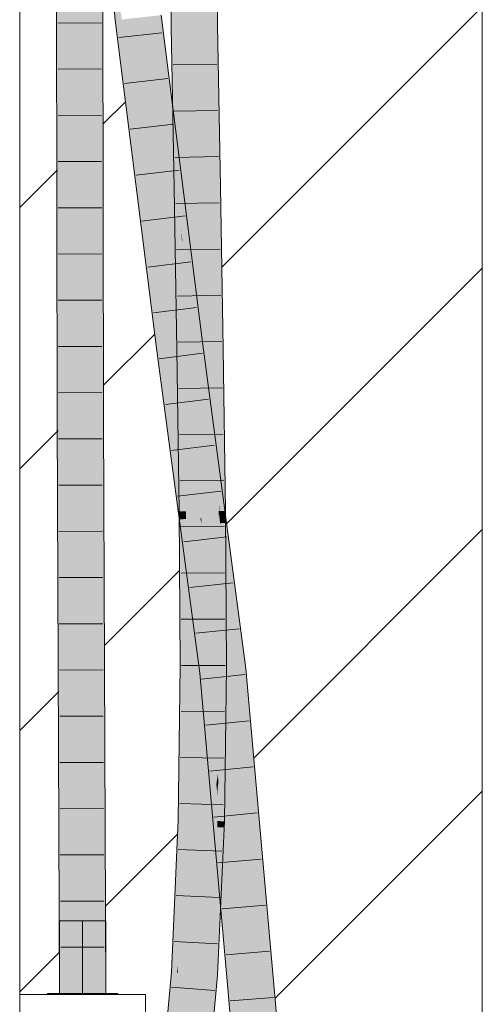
# Model space of a CAD drawing. Extents: x -720 to 300, y 62 to 1107.
# Tile 68 of 117: x 181.08 to 183.58, y 691.89 to 697.21. Entities that reach past the tile are written whole.
import ezdxf
from ezdxf.lldxf.tags import DXFTag

# ---------------------------------------------------------------- set-up
doc = ezdxf.new("R2010")
doc.units = 0
doc.layers.get('0').update_dxf_attribs({"lineweight": 35})
for name, color, linetype, lineweight, true_color in [('E_Betonbaudose', 1, 'Continuous', 13, 0xff0000), ('E_Detail_Wandschraffur', 7, 'Continuous', 5, 0xc0c0c0), ('E_Leerrohr 25-A06G9FMB8I', 7, 'Continuous', 9, 0xff8000), ('E_Leerrohr 25-Shading', 7, 'Continuous', 9, 0xff8000)]:
    doc.layers.add(name, color=color, linetype=linetype, lineweight=lineweight, true_color=true_color)
doc.layers.add('E_Detail_Linie_Text_Bem', color=7, linetype='Continuous', lineweight=13)
tags = doc.linetypes.add('fein_strichliert', pattern=[4, 1, -2, 1]).pattern_tags.tags
tags[8:9] = [DXFTag(74, 4), DXFTag(75, 0), DXFTag(340, '0'), DXFTag(46, 0.0), DXFTag(50, 0.0), DXFTag(44, 0.0), DXFTag(45, 0.0)]
tags[6:7] = [DXFTag(74, 4), DXFTag(75, 0), DXFTag(340, '0'), DXFTag(46, 0.0), DXFTag(50, 0.0), DXFTag(44, 0.0), DXFTag(45, 0.0)]
tags[4:5] = [DXFTag(74, 4), DXFTag(75, 0), DXFTag(340, '0'), DXFTag(46, 0.0), DXFTag(50, 0.0), DXFTag(44, 0.0), DXFTag(45, 0.0)]
tags = doc.linetypes.add('STRICHPUNKT2-A06G9FMC8I', pattern=[12.7, 6.35, -3.175, 0, -3.175]).pattern_tags.tags
tags[10:11] = [DXFTag(74, 4), DXFTag(75, 0), DXFTag(340, '0'), DXFTag(46, 0.0), DXFTag(50, 0.0), DXFTag(44, 0.0), DXFTag(45, 0.0)]
tags[8:9] = [DXFTag(74, 4), DXFTag(75, 0), DXFTag(340, '0'), DXFTag(46, 0.0), DXFTag(50, 0.0), DXFTag(44, 0.0), DXFTag(45, 0.0)]
tags[6:7] = [DXFTag(74, 4), DXFTag(75, 0), DXFTag(340, '0'), DXFTag(46, 0.0), DXFTag(50, 0.0), DXFTag(44, 0.0), DXFTag(45, 0.0)]
tags[4:5] = [DXFTag(74, 4), DXFTag(75, 0), DXFTag(340, '0'), DXFTag(46, 0.0), DXFTag(50, 0.0), DXFTag(44, 0.0), DXFTag(45, 0.0)]

# ---------------------------------------------------------------- blocks, each defined once
blk = doc.blocks.new('Shading-A06G9FDB8I', base_point=(181.435, 714.5839))
at = {"layer": 'E_Leerrohr 25-Shading', "color": 43, "true_color": 0xd7ab7f}
for points in [[(181.2774, 698.0067), (181.2812, 695.0582), (181.3176, 695.2682), (181.3178, 695.0583)], [(181.2774, 698.0067), (181.3176, 695.2682), (181.3115, 698.0063)], [(181.3176, 695.2682), (181.314, 698.0063), (181.3115, 698.0063)], [(181.4925, 698.0047), (181.4908, 698.0047), (181.4946, 695.0588)], [(181.5155, 698.0045), (181.4925, 698.0047), (181.5221, 695.0589), (181.4946, 695.0588)], [(181.5155, 698.0045), (181.5221, 695.0589), (181.5275, 697.9313), (181.5312, 695.0589)], [(181.8875, 698.0351), (181.8848, 698.035), (181.9154, 697.1751), (181.898, 697.1748)], [(181.9154, 697.1751), (181.9171, 697.1751), (181.8875, 698.0351), (181.8901, 698.0351)], [(181.9171, 697.1751), (181.9346, 697.1754), (181.8901, 698.0351), (181.9214, 698.0355)], [(182.1223, 698.038), (182.0982, 698.0377), (182.1305, 697.1786), (182.1113, 697.1783)], [(182.1479, 697.179), (182.1348, 698.0381), (182.1305, 697.1786), (182.1223, 698.038)], [(181.584, 697.3281), (181.595, 697.2101), (181.5764, 697.5535), (181.5992, 697.2105)], [(181.5764, 697.5535), (181.5992, 697.2105), (181.5876, 697.4844), (181.6087, 697.2115)], [(181.6087, 697.2115), (181.6314, 697.2141), (181.5876, 697.4844)], [(181.5992, 697.2105), (181.595, 697.2101), (181.6092, 697.0978)], [(181.6092, 697.0978), (181.6479, 696.8364), (181.5992, 697.2105), (181.6087, 697.2115)], [(181.6087, 697.2115), (181.7932, 695.9299), (181.6314, 697.2141)], [(181.6087, 697.2115), (181.6479, 696.8364), (181.7932, 695.9299), (181.6709, 696.6812)], [(181.8147, 697.2341), (181.8071, 697.2333), (181.8443, 696.9385)], [(181.8147, 697.2341), (181.9295, 696.2914), (181.8256, 697.2354)], [(181.8356, 697.0257), (181.9477, 696.1253), (181.8147, 697.2341), (181.9295, 696.2914)], [(181.9295, 696.2914), (181.8435, 697.2373), (181.8256, 697.2354)], [(181.8435, 697.2373), (181.9295, 696.2914), (181.8964, 696.8179), (181.935, 696.2455)], [(181.92, 696.5454), (181.9456, 696.3045), (181.898, 697.1748), (181.9154, 697.1751)], [(181.92, 696.5454), (181.898, 697.1748), (181.9057, 696.7438)], [(181.9456, 696.3045), (181.9464, 696.3046), (181.9154, 697.1751), (181.9171, 697.1751)], [(181.9464, 696.3046), (181.9502, 696.3046), (181.9171, 697.1751), (181.9346, 697.1754)], [(182.1305, 697.1786), (182.1113, 697.1783), (182.1407, 696.308), (182.127, 696.3077)], [(182.1636, 696.3084), (182.1479, 697.179), (182.1407, 696.308), (182.1305, 697.1786)], [(181.6479, 696.8364), (181.6092, 697.0978), (181.676, 696.5674)], [(181.8356, 697.0257), (181.8443, 696.9385), (181.9317, 696.2542), (181.939, 696.1868)], [(181.6709, 696.6812), (181.6479, 696.8364), (181.652, 696.797)], [(181.676, 696.5674), (181.6709, 696.6812), (181.652, 696.797)], [(181.935, 696.2455), (182.032, 695.4492), (181.8964, 696.8179), (181.9998, 695.9976)], [(181.9071, 696.6663), (181.92, 696.5454), (181.9057, 696.7438)], [(181.6709, 696.6812), (181.8343, 695.4236), (181.8566, 695.4266)], [(181.6709, 696.6812), (181.676, 696.5674), (181.8343, 695.4236), (181.7413, 696.0494)], [(181.6709, 696.6812), (181.8566, 695.4266), (181.7932, 695.9299)], [(181.9071, 696.6663), (181.9136, 696.304), (181.9343, 696.3043)], [(181.9343, 696.3043), (181.9373, 696.3044), (181.9071, 696.6663), (181.92, 696.5454)], [(181.9373, 696.3044), (181.9456, 696.3045), (181.92, 696.5454)], [(181.9136, 696.304), (181.9551, 696.0277), (181.9343, 696.3043)], [(181.9656, 695.4289), (181.9136, 696.304), (181.929, 695.4283)], [(181.9136, 696.304), (181.9656, 695.4289), (181.9551, 696.0277), (181.9551, 696.0273)], [(181.9295, 696.2914), (181.9359, 696.2328), (181.935, 696.2455)], [(181.9343, 696.3043), (181.9551, 696.0277), (181.9373, 696.3044), (181.9532, 696.0812)], [(181.9532, 696.0812), (181.9456, 696.3045), (181.9373, 696.3044)], [(181.9464, 696.3046), (181.9456, 696.3045), (181.9544, 696.0645), (181.9532, 696.0812)], [(181.9544, 696.0645), (181.9502, 696.3046), (181.9464, 696.3046)], [(182.1407, 696.308), (182.127, 696.3077), (182.1507, 695.4318), (182.1423, 695.4317)], [(182.1789, 695.4323), (182.1636, 696.3084), (182.1507, 695.4318), (182.1407, 696.308)], [(181.9317, 696.2542), (181.939, 696.1868), (181.9477, 696.1253), (181.9544, 696.0645)], [(181.9359, 696.2328), (181.9477, 696.1253), (181.935, 696.2455), (182.032, 695.4492)], [(181.9544, 696.0645), (182.032, 695.4492), (181.9477, 696.1253)], [(181.9532, 696.0812), (181.9551, 696.0273), (181.9544, 696.0645)], [(181.7413, 696.0494), (181.8203, 695.4219), (181.8343, 695.4236)], [(182.0456, 695.6339), (181.9998, 695.9976), (182.0376, 695.6334)], [(181.9998, 695.9976), (182.032, 695.4492), (182.0564, 695.4524)], [(182.0564, 695.4524), (182.0683, 695.4539), (182.0376, 695.6334), (182.0456, 695.6339)], [(182.1597, 694.5106), (182.0564, 695.4524), (182.1462, 694.59), (182.032, 695.4492)], [(182.1276, 695.0077), (182.0683, 695.4539), (182.1053, 695.0062), (182.0564, 695.4524)], [(181.8203, 695.4219), (181.9464, 694.4734), (181.8343, 695.4236), (181.9478, 694.4735)], [(181.8343, 695.4236), (181.9786, 694.5096), (181.8566, 695.4266)], [(181.8343, 695.4236), (181.9478, 694.4735), (181.9821, 694.4826), (181.983, 694.4761)], [(181.8343, 695.4236), (181.9821, 694.4826), (181.9786, 694.5096)], [(181.9656, 695.4289), (181.929, 695.4283), (181.9773, 694.5541), (181.9413, 694.5538)], [(181.9779, 694.5541), (181.9656, 695.4289), (181.9773, 694.5541)], [(182.1523, 694.7219), (182.1507, 695.4318), (182.1423, 695.4317)], [(182.1913, 694.5563), (182.1789, 695.4323), (182.1581, 694.556), (182.1507, 695.4318)], [(182.1523, 694.7219), (182.1561, 694.6138), (182.1507, 695.4318), (182.1569, 694.6949)], [(181.2942, 691.9456), (181.3308, 691.9456), (181.2812, 695.0582), (181.3178, 695.0583)], [(181.5221, 695.0589), (181.4946, 695.0588), (181.516, 691.9456), (181.4956, 694.8239)], [(181.5221, 695.0589), (181.516, 691.9456), (181.5442, 691.9456)], [(181.5442, 691.9456), (181.5312, 695.0589), (181.5221, 695.0589)], [(182.1053, 695.0062), (182.1375, 694.7134), (182.1276, 695.0077), (182.1664, 694.7155)], [(181.4956, 694.8239), (181.5076, 691.9456), (181.516, 691.9456)], [(182.1664, 694.7155), (182.1375, 694.7134), (182.1882, 694.5513), (182.1555, 694.549)], [(182.1561, 694.6138), (182.1523, 694.7219), (182.1559, 694.5904)], [(182.1523, 694.7219), (182.1547, 694.556), (182.1568, 694.556)], [(182.1561, 694.6138), (182.1581, 694.556), (182.1569, 694.6949)], [(182.1462, 694.59), (182.1552, 694.5222), (182.1577, 694.5224)], [(182.1568, 694.556), (182.1581, 694.556), (182.1559, 694.5904), (182.1561, 694.6138)], [(181.9775, 694.5125), (181.9773, 694.5541), (181.9416, 694.5099), (181.9413, 694.5538)], [(181.9773, 694.5541), (181.9775, 694.5125), (181.9779, 694.5541), (181.9781, 694.5125)], [(181.9818, 693.7153), (181.9831, 693.7153), (181.9779, 694.5541)], [(182.1547, 694.556), (182.1549, 694.5244), (182.1555, 694.556)], [(182.1549, 694.5244), (182.1568, 694.556), (182.1555, 694.556)], [(182.1549, 694.5244), (182.1594, 693.7916), (182.1568, 694.556), (182.1583, 694.47)], [(182.1917, 694.5248), (182.1882, 694.5513), (182.1584, 694.5225), (182.1555, 694.549)], [(182.1568, 694.556), (182.1573, 694.5245), (182.1581, 694.556), (182.1582, 694.5246)], [(182.1915, 694.5268), (182.1913, 694.5563), (182.1582, 694.5245), (182.1581, 694.556)], [(181.9805, 693.7153), (181.9775, 694.5125), (181.9465, 693.7154), (181.9416, 694.5099)], [(181.9775, 694.5125), (181.9805, 693.7153), (181.9781, 694.5125), (181.9818, 693.7153)], [(182.1552, 694.5222), (182.1738, 694.382), (182.1577, 694.5224), (182.1597, 694.5106)], [(182.1573, 694.5245), (182.1583, 694.47), (182.1582, 694.5246)], [(182.1587, 694.2106), (182.1934, 694.2111), (182.1582, 694.5245), (182.1915, 694.5268)], [(182.1962, 694.4917), (182.1917, 694.5248), (182.162, 694.4892), (182.1584, 694.5225)], [(182.162, 694.4892), (182.1738, 694.382), (182.1962, 694.4917), (182.3008, 693.7041)], [(181.9464, 694.4734), (181.9601, 694.3706), (181.9478, 694.4735)], [(181.9478, 694.4735), (181.9601, 694.3706), (181.983, 694.4761), (182.0886, 693.6821)], [(182.3008, 693.7041), (182.1738, 694.382), (182.2644, 693.7003)], [(182.0059, 694.0946), (181.9601, 694.3706), (182.0126, 693.9763)], [(182.0886, 693.6821), (181.9601, 694.3706), (182.0746, 693.6807)], [(182.1594, 693.7916), (182.1965, 693.7145), (182.1587, 694.2106), (182.1934, 694.2111)], [(182.0746, 693.6807), (182.0059, 694.0946), (182.0522, 693.6783), (182.0126, 693.9763)], [(182.1965, 693.7145), (182.1594, 693.7916), (182.1599, 693.7147)], [(181.947, 693.7154), (181.9465, 693.7154), (181.9383, 692.8844), (181.9358, 692.8845)], [(181.9383, 692.8844), (181.9646, 692.8836), (181.947, 693.7154), (181.9805, 693.7153)], [(181.9805, 693.7153), (181.9646, 692.8836), (181.9818, 693.7153), (181.9664, 692.8835)], [(181.9818, 693.7153), (181.9664, 692.8835), (181.9831, 693.7153), (181.9691, 692.8835)], [(181.9691, 692.8835), (181.9724, 692.8834), (181.9831, 693.7153)], [(182.0746, 693.6807), (182.1168, 693.3043), (182.0886, 693.6821), (182.0985, 693.5707)], [(182.1965, 693.7145), (182.1599, 693.7147), (182.1857, 692.8773), (182.1491, 692.8783)], [(182.5564, 690.8209), (182.3008, 693.7041), (182.5725, 690.2247), (182.2644, 693.7003)], [(182.0522, 693.6783), (182.1207, 692.988), (182.0746, 693.6807), (182.1001, 693.4534)], [(182.1207, 692.988), (182.0522, 693.6783), (182.128, 692.8227)], [(182.1168, 693.3043), (182.1421, 693.0789), (182.0985, 693.5707)], [(182.1001, 693.4534), (182.1458, 693.0369), (182.1421, 693.0789)], [(182.1458, 693.0369), (182.1001, 693.4534), (182.1609, 692.5831), (182.1207, 692.988)], [(182.1458, 693.0369), (182.1609, 692.5831), (182.1552, 692.8445)], [(182.1505, 692.9838), (182.1458, 693.0369), (182.1576, 692.7961)], [(182.1207, 692.988), (182.128, 692.8227), (182.1609, 692.5831), (182.1647, 692.4095)], [(182.1906, 692.2833), (182.1655, 692.8146), (182.1576, 692.7961), (182.1505, 692.9838)], [(181.9383, 692.8844), (181.9358, 692.8845), (181.9098, 692.3069)], [(181.9098, 692.3069), (181.9235, 692.174), (181.9383, 692.8844), (181.9646, 692.8836)], [(181.9646, 692.8836), (181.9235, 692.174), (181.9664, 692.8835), (181.9249, 692.1597)], [(181.9664, 692.8835), (181.9249, 692.1597), (181.9691, 692.8835), (181.9275, 692.1348)], [(181.9691, 692.8835), (181.9275, 692.1348), (181.9724, 692.8834), (181.9316, 692.0943)], [(181.9316, 692.0943), (181.9353, 692.0587), (181.9724, 692.8834)], [(182.1231, 692.3005), (182.1482, 692.0443), (182.1476, 692.8445), (182.1842, 692.844)], [(182.1476, 692.8445), (182.1552, 692.8444), (182.1491, 692.8783), (182.1545, 692.8781)], [(182.1552, 692.8444), (182.1842, 692.844), (182.1545, 692.8781), (182.1857, 692.8773)], [(182.1609, 692.5831), (182.175, 692.4409), (182.1552, 692.8445)], [(182.1906, 692.2833), (182.1576, 692.7961), (182.175, 692.4409)], [(182.1809, 692.6408), (182.1655, 692.8146), (182.2091, 692.097), (182.1906, 692.2833)], [(182.1809, 692.6408), (182.2091, 692.097), (182.1958, 692.4733), (182.2235, 691.9526)], [(182.1647, 692.4095), (182.1912, 692.1097), (182.1609, 692.5831), (182.175, 692.4409)], [(182.2235, 691.9526), (182.396, 690.2148), (182.1958, 692.4733)], [(182.1906, 692.2833), (182.175, 692.4409), (182.2076, 691.9249), (182.1912, 692.1097)], [(181.8988, 692.0612), (181.9168, 692.0599), (181.9098, 692.3069), (181.9235, 692.174)], [(182.1231, 692.3005), (182.1117, 692.0467), (182.1124, 692.0466)], [(182.1482, 692.0443), (182.1231, 692.3005), (182.1124, 692.0466)], [(182.2091, 692.097), (182.1906, 692.2833), (182.2328, 691.6403), (182.2076, 691.9249)], [(181.9235, 692.174), (181.9168, 692.0599), (181.9249, 692.1597), (181.9192, 692.0598)], [(181.9249, 692.1597), (181.9192, 692.0598), (181.9275, 692.1348), (181.9233, 692.0594)], [(181.9275, 692.1348), (181.9233, 692.0594), (181.9316, 692.0943), (181.9298, 692.059)], [(181.9298, 692.059), (181.9353, 692.0587), (181.9316, 692.0943)], [(182.2091, 692.097), (182.2328, 691.6403), (182.2235, 691.9526), (182.251, 691.4357)], [(181.9168, 692.0599), (181.8988, 692.0612), (181.8254, 691.2513)], [(181.8254, 691.2513), (181.8282, 691.2505), (181.9168, 692.0599), (181.9192, 692.0598)], [(181.9192, 692.0598), (181.8282, 691.2505), (181.9233, 692.0594), (181.8335, 691.249)], [(181.9233, 692.0594), (181.8335, 691.249), (181.9298, 692.059), (181.843, 691.2463)], [(181.9298, 692.059), (181.843, 691.2463), (181.9353, 692.0587), (181.8537, 691.2432)], [(181.8537, 691.2432), (181.8612, 691.241), (181.9353, 692.0587)], [(182.1124, 692.0466), (182.1117, 692.0467), (182.0454, 691.2189), (182.0367, 691.22)], [(182.1282, 691.8242), (182.1482, 692.0443), (182.0945, 691.8257), (182.1124, 692.0466)], [(182.251, 691.4357), (182.3594, 690.2128), (182.2235, 691.9526), (182.396, 690.2148)]]:
    blk.add_solid(points, dxfattribs=at)
at = {"layer": 'E_Leerrohr 25-Shading', "color": 31, "true_color": 0xfabd7f}
for points in [[(181.314, 698.0063), (181.3176, 695.2682), (181.3201, 698.0063)], [(181.3201, 698.0063), (181.3176, 695.2682), (181.3982, 698.0056), (181.3985, 697.8808)], [(181.4024, 698.0056), (181.3985, 697.8808), (181.4062, 695.0585)], [(181.4024, 698.0056), (181.4062, 695.0585), (181.4142, 698.0054), (181.4154, 695.0586)], [(181.4142, 698.0054), (181.4154, 695.0586), (181.431, 698.0052), (181.4283, 695.0586)], [(181.4283, 695.0586), (181.4946, 695.0588), (181.431, 698.0052), (181.4908, 698.0047)], [(182.0098, 698.0366), (181.9214, 698.0355), (182.023, 697.1769), (181.9346, 697.1754)], [(182.0982, 698.0377), (182.0098, 698.0366), (182.1113, 697.1783), (182.023, 697.1769)], [(181.3985, 697.8808), (181.3176, 695.2682), (181.4062, 695.0585), (181.3178, 695.0583)], [(181.8819, 695.9332), (181.7193, 697.2237), (181.7932, 695.9299), (181.6314, 697.2141)], [(181.8443, 696.9385), (181.8071, 697.2333), (181.8819, 695.9332), (181.7193, 697.2237)], [(182.023, 697.1769), (181.9346, 697.1754), (182.0386, 696.3062), (181.9502, 696.3046)], [(182.1113, 697.1783), (182.023, 697.1769), (182.127, 696.3077), (182.0386, 696.3062)], [(181.9443, 695.4379), (181.8443, 696.9385), (181.8819, 695.9332)], [(181.9443, 695.4379), (181.9892, 695.4437), (181.8443, 696.9385), (181.939, 696.1868)], [(181.9586, 696.006), (182.0539, 695.4303), (181.9502, 696.3046), (182.0386, 696.3062)], [(181.9586, 696.006), (181.9502, 696.3046), (181.9544, 696.0645)], [(182.127, 696.3077), (182.0386, 696.3062), (182.1423, 695.4317), (182.0539, 695.4303)], [(181.9892, 695.4437), (182.032, 695.4492), (181.939, 696.1868)], [(181.9551, 696.0273), (181.9586, 696.006), (181.9544, 696.0645)], [(181.9551, 696.0273), (181.9656, 695.4289), (181.9999, 695.4294)], [(181.9586, 696.006), (181.9551, 696.0273), (181.9989, 695.4425)], [(181.9999, 695.4294), (182.0539, 695.4303), (181.9989, 695.4425), (181.9586, 696.006)], [(181.8566, 695.4266), (181.9443, 695.4379), (181.7932, 695.9299), (181.8802, 695.9331)], [(181.9443, 695.4379), (181.8819, 695.9332), (181.8802, 695.9331)], [(182.1462, 694.59), (182.032, 695.4492), (182.0576, 694.5859), (181.9443, 695.4379)], [(181.8566, 695.4266), (182.0576, 694.5859), (181.9443, 695.4379)], [(181.8566, 695.4266), (182.0551, 694.5151), (182.0576, 694.5859), (182.06, 694.5154)], [(182.0551, 694.5151), (181.8566, 695.4266), (181.9786, 694.5096)], [(181.9779, 694.5541), (182.0533, 694.7014), (181.9656, 695.4289), (181.9999, 695.4294)], [(182.0533, 694.7014), (182.0639, 694.7224), (181.9999, 695.4294), (182.0539, 695.4303)], [(182.1523, 694.7219), (182.1423, 695.4317), (182.0639, 694.7224), (182.0539, 695.4303)], [(181.3308, 691.9456), (181.4192, 691.9456), (181.3178, 695.0583), (181.4062, 695.0585)], [(181.4062, 695.0585), (181.4192, 691.9456), (181.4154, 695.0586)], [(181.4154, 695.0586), (181.4192, 691.9456), (181.4283, 695.0586)], [(181.4192, 691.9456), (181.5076, 691.9456), (181.4283, 695.0586), (181.4946, 695.0588)], [(182.0612, 694.555), (182.0617, 694.586), (181.9779, 694.5541), (182.0533, 694.7014)], [(182.0617, 694.586), (182.0639, 694.7224), (182.0533, 694.7014)], [(182.0663, 694.5551), (182.0639, 694.7224), (182.0612, 694.555)], [(182.1547, 694.556), (182.1523, 694.7219), (182.0663, 694.5551), (182.0639, 694.7224)], [(182.0669, 694.5159), (182.1462, 694.59), (182.0617, 694.5861)], [(182.1462, 694.59), (182.0669, 694.5159), (182.1552, 694.5222), (182.1488, 693.8996)], [(182.0612, 694.555), (181.9779, 694.5541), (182.0442, 693.715), (181.9831, 693.7153)], [(182.0715, 693.715), (182.0663, 694.5551), (182.0442, 693.715), (182.0612, 694.555)], [(182.0576, 694.5859), (182.0669, 694.5159), (182.0617, 694.5861)], [(182.0606, 694.5155), (182.0576, 694.5859), (182.06, 694.5154)], [(182.0669, 694.5159), (182.0576, 694.5859), (182.0606, 694.5155)], [(182.1549, 694.5244), (182.1547, 694.556), (182.0667, 694.5182), (182.0663, 694.5551)], [(182.0663, 694.5551), (182.0715, 693.715), (182.0749, 693.715)], [(181.9821, 694.4826), (182.0609, 694.4884), (181.9786, 694.5096), (182.0551, 694.5151)], [(181.9821, 694.4826), (182.0886, 693.6821), (182.0247, 694.4857)], [(182.0886, 693.6821), (182.0609, 694.4884), (182.0247, 694.4857)], [(182.0551, 694.5151), (182.0609, 694.4884), (182.06, 694.5154)], [(182.0609, 694.4884), (182.0617, 694.4885), (182.06, 694.5154), (182.0606, 694.5155)], [(182.0667, 694.5159), (182.0606, 694.5155), (182.0725, 694.4321)], [(182.0725, 694.4321), (182.0606, 694.5155), (182.1242, 693.6858), (182.0961, 693.6829)], [(182.0961, 693.6829), (182.0617, 694.4885), (182.0886, 693.6821), (182.0609, 694.4884)], [(182.0667, 694.5182), (182.1599, 693.7147), (182.1549, 694.5244)], [(182.0667, 694.5182), (182.0715, 694.0424), (182.1599, 693.7147), (182.0966, 693.7149)], [(182.1433, 693.9407), (182.0669, 694.5159), (182.0725, 694.4321), (182.0667, 694.5159)], [(182.1488, 693.8996), (182.1765, 693.6912), (182.1552, 694.5222), (182.1738, 694.382)], [(182.1496, 693.6884), (182.1434, 693.9371), (182.1242, 693.6858), (182.0725, 694.4321)], [(182.1433, 693.9407), (182.0725, 694.4321), (182.1434, 693.9371)], [(182.2644, 693.7003), (182.1738, 694.382), (182.2109, 693.6948)], [(182.1738, 694.382), (182.1765, 693.6912), (182.2109, 693.6948)], [(182.0715, 694.0424), (182.0749, 693.715), (182.0966, 693.7149)], [(182.1434, 693.9371), (182.1488, 693.8996), (182.1433, 693.9407)], [(182.1488, 693.8996), (182.1434, 693.9371), (182.1554, 693.689), (182.1496, 693.6884)], [(182.1554, 693.689), (182.1765, 693.6912), (182.1488, 693.8996)], [(182.0442, 693.715), (181.9831, 693.7153), (182.0193, 692.882), (181.9724, 692.8834)], [(182.0608, 692.8809), (182.0715, 693.715), (182.0193, 692.882), (182.0442, 693.715)], [(182.0715, 693.715), (182.0608, 692.8809), (182.0687, 692.8806)], [(182.0754, 692.8804), (182.0749, 693.715), (182.0687, 692.8806), (182.0715, 693.715)], [(182.0754, 692.8804), (182.0966, 693.7149), (182.0749, 693.715)], [(182.0754, 692.8804), (182.1432, 692.8785), (182.0966, 693.7149), (182.1462, 693.0419)], [(182.0961, 693.6829), (182.0886, 693.6821), (182.0985, 693.5707)], [(182.1421, 693.0789), (182.1504, 693.1342), (182.0961, 693.6829), (182.1242, 693.6858)], [(182.1421, 693.0789), (182.0961, 693.6829), (182.0985, 693.5707)], [(182.0966, 693.7149), (182.1462, 693.0419), (182.1229, 693.7148), (182.1469, 693.079)], [(182.1469, 693.079), (182.1587, 693.7147), (182.1229, 693.7148)], [(182.1504, 693.1342), (182.1586, 693.1895), (182.1242, 693.6858), (182.1496, 693.6884)], [(182.149, 693.024), (182.1587, 693.7147), (182.1469, 693.079)], [(182.1587, 693.7147), (182.1487, 693.0076), (182.1599, 693.7147), (182.1505, 692.9838)], [(182.1554, 693.689), (182.1496, 693.6884), (182.1707, 693.0798), (182.1607, 693.0795)], [(182.1707, 693.0798), (182.2305, 693.0817), (182.1554, 693.689), (182.1765, 693.6912)], [(182.2109, 693.6948), (182.1765, 693.6912), (182.2305, 693.0817)], [(182.5725, 690.2247), (182.2644, 693.7003), (182.2305, 693.0817), (182.2109, 693.6948)], [(182.1558, 693.0793), (182.1586, 693.1895), (182.153, 693.0792), (182.1504, 693.1342)], [(182.1607, 693.0795), (182.1586, 693.1895), (182.1558, 693.0793)], [(182.1504, 693.1342), (182.1421, 693.0789), (182.153, 693.0792)], [(182.1449, 693.079), (182.1421, 693.0789), (182.1458, 693.0369)], [(182.1503, 693.0792), (182.1449, 693.079), (182.1504, 693.0158)], [(182.1504, 693.0158), (182.1449, 693.079), (182.1505, 692.9838), (182.1458, 693.0369)], [(182.1462, 693.0419), (182.1487, 693.0076), (182.1469, 693.079), (182.149, 693.024)], [(182.1648, 692.8519), (182.1607, 693.0795), (182.1504, 693.0158), (182.1503, 693.0792)], [(182.1695, 693.0797), (182.1607, 693.0795), (182.1799, 692.6799), (182.1648, 692.8519)], [(182.1707, 693.0798), (182.1695, 693.0797), (182.1805, 692.6851), (182.1799, 692.6799)], [(182.1786, 693.08), (182.1707, 693.0798), (182.1881, 692.7449), (182.1805, 692.6851)], [(182.1881, 692.7449), (182.2305, 693.0817), (182.1786, 693.08)], [(182.2305, 693.0817), (182.1881, 692.7449), (182.396, 690.2148), (182.1947, 692.511)], [(182.5725, 690.2247), (182.2305, 693.0817), (182.4842, 690.2197)], [(182.2305, 693.0817), (182.396, 690.2148), (182.4842, 690.2197)], [(182.1432, 692.8785), (182.1469, 692.8784), (182.1453, 692.9929)], [(182.1453, 692.9929), (182.1469, 692.8784), (182.1462, 693.0419), (182.1487, 693.0076)], [(182.1487, 693.0076), (182.1469, 692.8784), (182.1505, 692.9838), (182.1491, 692.8783)], [(182.1648, 692.8519), (182.1504, 693.0158), (182.1655, 692.8146), (182.1505, 692.9838)], [(182.0193, 692.882), (181.9724, 692.8834), (181.9814, 692.0555), (181.9353, 692.0587)], [(182.0235, 692.0527), (182.0608, 692.8809), (181.9814, 692.0555), (182.0193, 692.882)], [(182.0608, 692.8809), (182.0235, 692.0527), (182.0368, 692.0518)], [(182.0668, 692.7819), (182.0608, 692.8809), (182.0526, 692.0507), (182.0368, 692.0518)], [(182.0687, 692.8806), (182.0608, 692.8809), (182.0668, 692.7819)], [(182.0754, 692.8804), (182.0687, 692.8806), (182.0724, 692.6898), (182.0668, 692.7819)], [(182.0724, 692.6898), (182.1432, 692.8785), (182.0754, 692.8804)], [(182.0724, 692.6898), (182.1117, 692.0467), (182.1432, 692.8785), (182.1231, 692.3005)], [(182.1432, 692.8785), (182.1231, 692.3005), (182.1469, 692.8784), (182.1476, 692.8445)], [(182.1476, 692.8445), (182.1491, 692.8783), (182.1469, 692.8784)], [(182.1655, 692.8146), (182.1809, 692.6408), (182.1648, 692.8519), (182.1799, 692.6799)], [(182.0526, 692.0507), (182.0625, 692.05), (182.0668, 692.7819), (182.0724, 692.6898)], [(182.1881, 692.7449), (182.1799, 692.6799), (182.1947, 692.511)], [(182.0625, 692.05), (182.1117, 692.0467), (182.0724, 692.6898)], [(182.1799, 692.6799), (182.1809, 692.6408), (182.1947, 692.511), (182.1958, 692.4733)], [(182.1958, 692.4733), (182.396, 690.2148), (182.1947, 692.511)], [(181.9589, 692.0571), (181.9353, 692.0587), (181.8664, 691.2404), (181.8612, 691.241)], [(181.9249, 691.2334), (181.9814, 692.0555), (181.8664, 691.2404), (181.9589, 692.0571)], [(181.9489, 691.2305), (182.0235, 692.0527), (181.9249, 691.2334), (181.9814, 692.0555)], [(182.0235, 692.0527), (181.9489, 691.2305), (181.9676, 691.2283)], [(181.994, 691.2251), (182.0368, 692.0518), (181.9676, 691.2283), (182.0235, 692.0527)], [(182.0177, 691.2222), (182.0526, 692.0507), (181.994, 691.2251), (182.0368, 692.0518)], [(182.0309, 691.2206), (182.0625, 692.05), (182.0177, 691.2222), (182.0526, 692.0507)], [(182.0367, 691.22), (182.1117, 692.0467), (182.0309, 691.2206), (182.0625, 692.05)]]:
    blk.add_solid(points, dxfattribs=at)
at = {"layer": 'E_Leerrohr 25-Shading', "color": 31, "true_color": 0xecb67f}
for points in [[(181.4192, 692.3397), (181.2942, 692.3397), (181.4192, 691.9456), (181.2942, 691.9456)], [(181.5442, 692.3397), (181.4192, 692.3397), (181.5442, 691.9456), (181.4192, 691.9456)], [(181.4192, 691.9456), (181.2292, 691.9456), (181.4192, 691.9396), (181.2292, 691.9396)], [(181.4517, 691.9456), (181.4192, 691.9456), (181.4517, 691.9396), (181.4192, 691.9396)], [(181.6092, 691.9396), (181.6092, 691.9456), (181.4517, 691.9396), (181.4517, 691.9456)]]:
    blk.add_solid(points, dxfattribs=at)
blk = doc.blocks.new('Referenz-A06G9FMD8I')
at = {"layer": 'E_Betonbaudose', "linetype": 'Continuous', "ltscale": 0.13}
for p, q in [((181.0792, 691.2596), (181.0792, 691.9396)), ((181.0792, 691.9396), (181.7592, 691.9396)), ((181.7592, 691.9396), (181.7592, 691.2596))]:
    blk.add_line(p, q, dxfattribs=at)
at = {"layer": 'E_Detail_Linie_Text_Bem', "linetype": 'Continuous', "ltscale": 0.13}
for p, q in [((183.5792, 715.5996), (183.5792, 675.5996)), ((181.0792, 675.5996), (181.0792, 703.5996))]:
    blk.add_line(p, q, dxfattribs=at)
at = {"layer": 'E_Detail_Wandschraffur', "linetype": 'ByBlock', "ltscale": 0.13}
for p, q in [((182.1712, 695.8751), (183.5792, 697.2831)), ((181.531, 695.235), (181.8089, 695.5128)), ((181.0792, 694.7831), (181.2865, 694.9905)), ((182.3438, 693.2194), (183.5792, 694.4547)), ((181.5422, 692.4178), (181.9324, 692.8079)), ((181.0792, 691.9547), (181.2936, 692.1692))]:
    blk.add_line(p, q, dxfattribs=at)
at = {"layer": 'E_Detail_Wandschraffur', "linetype": 'fein_strichliert', "ltscale": 0.13}
for p, q in [((181.5291, 696.6473), (181.6506, 696.7688)), ((181.0792, 696.1974), (181.2829, 696.4011)), ((182.1968, 694.4866), (183.5792, 695.8689)), ((181.5363, 693.8261), (181.9433, 694.2331)), ((181.0792, 693.3689), (181.29, 693.5798)), ((182.4589, 691.9203), (183.5792, 693.0405))]:
    blk.add_line(p, q, dxfattribs=at)
at = {"layer": 'E_Leerrohr 25-A06G9FMB8I', "linetype": 'Continuous', "ltscale": 0.13}
for p, q in [((181.4213, 699.0642), (181.595, 697.2101)), ((181.2812, 695.0582), (181.2774, 698.0067)), ((181.5312, 695.0589), (181.5274, 698.0044)), ((181.8848, 698.0351), (181.898, 697.1748)), ((182.1348, 698.0382), (182.1479, 697.179)), ((181.595, 697.2101), (181.8203, 695.4219)), ((181.8435, 697.2373), (182.0683, 695.4539)), ((181.5209, 697.1949), (181.2859, 697.1963)), ((181.898, 697.1748), (181.9136, 696.304)), ((182.1479, 697.179), (182.1636, 696.3084)), ((181.6143, 697.1167), (181.8479, 697.1425)), ((181.5212, 696.945), (181.2863, 696.9462)), ((181.9092, 696.9679), (182.1442, 696.9719)), ((181.6456, 696.8683), (181.8791, 696.8948)), ((181.9137, 696.7179), (182.1486, 696.7219)), ((181.5216, 696.6952), (181.2866, 696.6961)), ((181.6769, 696.62), (181.9104, 696.6471)), ((181.9182, 696.4679), (182.1531, 696.472)), ((181.5219, 696.4453), (181.2869, 696.4459)), ((181.7082, 696.3716), (181.9416, 696.3994)), ((181.9136, 696.304), (181.929, 695.4283)), ((182.1636, 696.3084), (182.1789, 695.4323)), ((181.5222, 696.1954), (181.2872, 696.1958)), ((181.9226, 696.2179), (182.1576, 696.2221)), ((181.7395, 696.1233), (181.9728, 696.1516)), ((181.927, 695.968), (182.162, 695.972)), ((181.5226, 695.9455), (181.2876, 695.9457)), ((181.7708, 695.8749), (182.004, 695.9039)), ((181.9314, 695.7181), (182.1663, 695.722)), ((181.5229, 695.6956), (181.2879, 695.6956)), ((181.8021, 695.6265), (182.0352, 695.6562)), ((181.5232, 695.4458), (181.2882, 695.4455)), ((181.9358, 695.4682), (182.1707, 695.472)), ((182.0683, 695.4539), (182.3008, 693.7041)), ((181.8203, 695.4219), (182.0522, 693.6784)), ((181.8337, 695.3784), (182.0667, 695.4084)), ((181.929, 695.4283), (181.9413, 694.5538)), ((182.1789, 695.4323), (182.1913, 694.5563)), ((181.5235, 695.1959), (181.2885, 695.1954)), ((181.9394, 695.2184), (182.1744, 695.2218)), ((181.8666, 695.131), (182.0997, 695.1601)), ((181.2942, 691.9456), (181.2812, 695.0582)), ((181.5442, 691.9456), (181.5312, 695.0589)), ((181.943, 694.9686), (182.1779, 694.9717)), ((181.5242, 694.9459), (181.2892, 694.9453)), ((181.8995, 694.8836), (182.1327, 694.9119)), ((181.5252, 694.6959), (181.2902, 694.6953)), ((181.9465, 694.7189), (182.1815, 694.7215)), ((181.9324, 694.6362), (182.1657, 694.6636)), ((181.9413, 694.5538), (181.9465, 693.7154)), ((182.1913, 694.5563), (182.1965, 693.7146)), ((181.5263, 694.4459), (181.2913, 694.4454)), ((181.9493, 694.4692), (182.1843, 694.4713)), ((181.9653, 694.3888), (182.1987, 694.4154)), ((181.9509, 694.2196), (182.1859, 694.2208)), ((181.5273, 694.1959), (181.2923, 694.1954)), ((181.9982, 694.1414), (182.2317, 694.1672)), ((181.9524, 693.9701), (182.1874, 693.9703)), ((181.5283, 693.9458), (181.2933, 693.9454)), ((182.0311, 693.894), (182.2647, 693.9189)), ((181.5294, 693.6958), (181.2944, 693.6954)), ((181.9465, 693.7154), (181.9358, 692.8845)), ((181.954, 693.7206), (182.189, 693.7198)), ((182.1965, 693.7146), (182.1857, 692.8772)), ((182.3008, 693.7041), (182.609, 690.2268)), ((182.0522, 693.6784), (182.3594, 690.2128)), ((182.0625, 693.6464), (182.2963, 693.6705)), ((181.9509, 693.4715), (182.1859, 693.469)), ((181.5304, 693.4458), (181.2954, 693.4455)), ((182.0846, 693.3978), (182.3184, 693.4211)), ((181.9477, 693.2224), (182.1826, 693.2181)), ((181.5315, 693.1958), (181.2965, 693.1955)), ((182.1066, 693.1492), (182.3405, 693.1717)), ((181.5325, 692.9457), (181.2975, 692.9455)), ((181.9445, 692.9734), (182.1794, 692.9672)), ((181.9358, 692.8845), (181.8988, 692.0611)), ((182.1286, 692.9005), (182.3626, 692.9223)), ((182.1857, 692.8772), (182.1482, 692.0442)), ((181.9361, 692.7247), (182.171, 692.7162)), ((181.5335, 692.6957), (181.2985, 692.6956)), ((182.1507, 692.6519), (182.3847, 692.6728)), ((181.9249, 692.4764), (182.1597, 692.4651)), ((181.5346, 692.4457), (181.2996, 692.4456)), ((182.1727, 692.4033), (182.4068, 692.4234)), ((181.2942, 692.3396), (181.2942, 691.9456)), ((181.3674, 692.3396), (181.2942, 692.3396)), ((181.4709, 692.3396), (181.3674, 692.3396)), ((181.5442, 692.3396), (181.4709, 692.3396)), ((181.5442, 691.9456), (181.5442, 692.3396)), ((181.5356, 692.1957), (181.3006, 692.1956)), ((181.9138, 692.228), (182.1483, 692.2139)), ((182.1947, 692.1547), (182.4289, 692.174)), ((181.8988, 692.0611), (181.8248, 691.2454)), ((182.1482, 692.0442), (182.073, 691.2156)), ((181.8989, 691.98), (182.1333, 691.9629)), ((181.2292, 691.9456), (181.2292, 691.9396)), ((181.3405, 691.9456), (181.2292, 691.9456)), ((181.3405, 691.9396), (181.2292, 691.9396)), ((181.3674, 691.9456), (181.2942, 691.9456)), ((181.5442, 691.9456), (181.2942, 691.9456)), ((181.4979, 691.9456), (181.3405, 691.9456)), ((181.4979, 691.9396), (181.3405, 691.9396)), ((181.4709, 691.9456), (181.3674, 691.9456)), ((181.5442, 691.9456), (181.4709, 691.9456)), ((181.6092, 691.9456), (181.4979, 691.9456)), ((181.6092, 691.9396), (181.4979, 691.9396)), ((181.6092, 691.9396), (181.6092, 691.9456)), ((182.2168, 691.906), (182.4511, 691.9246))]:
    blk.add_line(p, q, dxfattribs=at)
at = {"layer": 'E_Leerrohr 25-A06G9FMB8I', "linetype": 'STRICHPUNKT2-A06G9FMC8I', "lineweight": 5, "ltscale": 0.13}
blk.add_line((181.4192, 691.9456), (181.4192, 692.3396), dxfattribs=at)

msp = doc.modelspace()

# ---------------------------------------------------------------- block references
at = {"color": 8, "lineweight": 25, "ltscale": 0.25, "true_color": 0x808080}
msp.add_blockref('Referenz-A06G9FMD8I', (0, 0), dxfattribs=at)
msp.add_blockref('Shading-A06G9FDB8I', (181.435, 714.5839))

doc.saveas('drawing.dxf')
